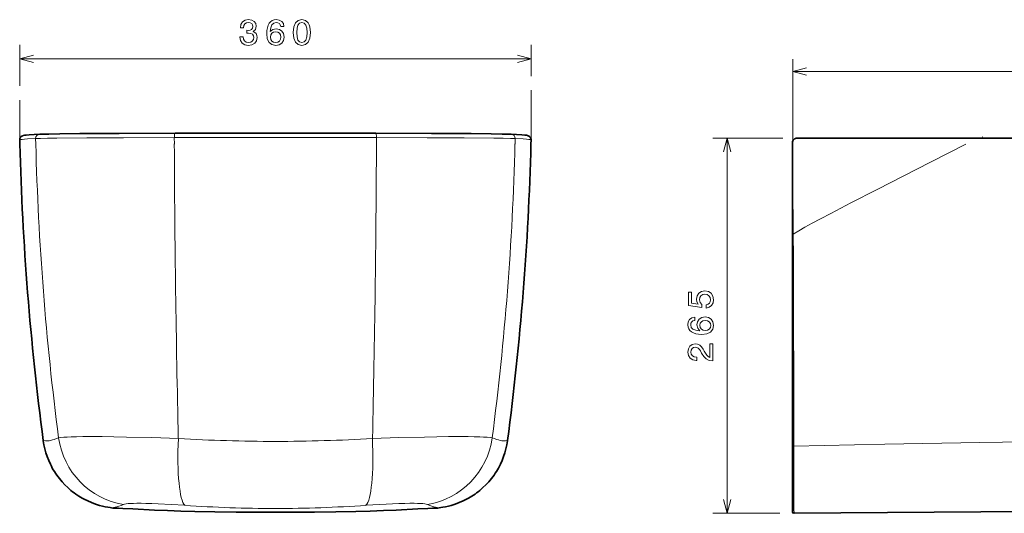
# Model space of a CAD drawing. Extents: x 4 to 344, y 23 to 227.
# Tile 2 of 5: x 4 to 143, y 158 to 227. Entities that reach past the tile are written whole.
import ezdxf

# ---------------------------------------------------------------- set-up
doc = ezdxf.new("R2010")
doc.units = 0
doc.layers.get('0').update_dxf_attribs({"lineweight": 13})

msp = doc.modelspace()

# ---------------------------------------------------------------- linework, layer by layer
at = {"color": 7, "lineweight": 13, "ltscale": 0.145269}
msp.add_line((3.93, 218.13), (3.93, 223.94), dxfattribs=at)
at = {"color": 7, "lineweight": 13, "ltscale": 0.110686}
msp.add_line((75.97, 219.52), (75.97, 223.94), dxfattribs=at)
at = {"color": 7, "lineweight": 13}
for p, q in [((3.93, 221.94), (75.97, 221.94)), ((112.83, 220.17), (214.8, 220.17)), ((103.57, 157.88), (103.57, 210.76))]:
    msp.add_line(p, q, dxfattribs=at)
at = {"color": 7, "lineweight": 13, "ltscale": 0.341027}
msp.add_line((112.83, 208.25), (112.83, 221.89), dxfattribs=at)
at = {"color": 7, "lineweight": 13, "ltscale": 0.175138}
msp.add_line((75.97, 210.51), (75.97, 217.52), dxfattribs=at)
at = {"color": 7, "lineweight": 13, "ltscale": 0.140555}
msp.add_line((3.93, 210.51), (3.93, 216.13), dxfattribs=at)
at = {"color": 7, "lineweight": 13, "ltscale": 0.022453}
for p, q in [((25.71, 210.84), (25.72, 209.94)), ((54.19, 210.84), (54.18, 209.94))]:
    msp.add_line(p, q, dxfattribs=at)
at = {"color": 7, "lineweight": 13, "ltscale": 0.000195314}
msp.add_line((139.57, 210.94), (139.58, 210.94), dxfattribs=at)
at = {"color": 7, "lineweight": 35, "ltscale": 0.014217}
for p, q in [((3.93, 210.51), (3.95, 209.94)), ((75.97, 210.51), (75.95, 209.94))]:
    msp.add_line(p, q, dxfattribs=at)
at = {"color": 7, "lineweight": 13, "ltscale": 0.019095}
for p, q in [((6.18, 210.71), (6.2, 209.94)), ((73.72, 210.71), (73.7, 209.94))]:
    msp.add_line(p, q, dxfattribs=at)
at = {"color": 7, "lineweight": 13, "ltscale": 0.246181}
msp.add_line((111.41, 210.76), (101.57, 210.76), dxfattribs=at)
at = {"color": 7, "lineweight": 13, "ltscale": 0.006695}
msp.add_line((112.82, 210.21), (112.8, 209.94), dxfattribs=at)
at = {"color": 7, "lineweight": 13, "ltscale": 0.000405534}
msp.add_line((112.81, 210.18), (112.8, 210.17), dxfattribs=at)
at = {"color": 7, "lineweight": 13, "ltscale": 0.005576}
msp.add_line((112.8, 210.17), (112.8, 209.94), dxfattribs=at)
at = {"color": 7, "lineweight": 13, "ltscale": 0.000112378}
msp.add_line((112.8, 210.16), (112.8, 210.17), dxfattribs=at)
at = {"color": 7, "lineweight": 35, "ltscale": 0.005482}
msp.add_line((112.8, 210.16), (112.8, 209.94), dxfattribs=at)
at = {"color": 7, "lineweight": 35, "ltscale": 1.21891e-05}
msp.add_line((112.8, 210.16), (112.8, 210.16), dxfattribs=at)
at = {"color": 7, "lineweight": 35, "ltscale": 0.318786}
msp.add_line((112.8, 209.94), (112.8, 197.19), dxfattribs=at)
at = {"color": 7, "lineweight": 13, "ltscale": 1.90735e-05}
msp.add_line((112.8, 209.94), (112.8, 209.94), dxfattribs=at)
at = {"color": 7, "lineweight": 35, "ltscale": 0.000381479}
msp.add_line((113.41, 210.76), (113.4, 210.76), dxfattribs=at)
at = {"color": 7, "lineweight": 35}
for p, q in [((113.41, 210.76), (214.8, 210.76)), ((112.8, 197.19), (112.8, 167.37)), ((113, 157.88), (202.02, 158.56))]:
    msp.add_line(p, q, dxfattribs=at)
at = {"color": 7, "lineweight": 13, "ltscale": 0.007655}
for p, q in [((7.56, 168.07), (7.25, 168.12)), ((72.34, 168.07), (72.65, 168.12))]:
    msp.add_line(p, q, dxfattribs=at)
at = {"color": 7, "lineweight": 35, "ltscale": 0.23223}
msp.add_line((112.8, 158.08), (112.8, 167.37), dxfattribs=at)
at = {"color": 7, "lineweight": 35, "ltscale": 0.007798}
for p, q in [((16.35, 158.72), (16.66, 158.67)), ((63.55, 158.72), (63.25, 158.67))]:
    msp.add_line(p, q, dxfattribs=at)
at = {"color": 7, "lineweight": 35, "ltscale": 5.58163e-05}
for p, q in [((17.07, 158.6), (17.07, 158.6)), ((62.83, 158.6), (62.83, 158.6))]:
    msp.add_line(p, q, dxfattribs=at)
at = {"color": 7, "lineweight": 13, "ltscale": 0.235843}
msp.add_line((111, 157.88), (101.57, 157.88), dxfattribs=at)
at = {"color": 7, "lineweight": 35, "ltscale": 0.000164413}
msp.add_line((112.8, 158.07), (112.8, 158.08), dxfattribs=at)
at = {"color": 7, "lineweight": 13}
for points in [[(34.94, 225.04), (34.94, 225.01), (35.02, 224.52), (35.26, 224.16), (35.63, 223.93), (36.13, 223.84), (36.65, 223.93), (37.05, 224.15), (37.3, 224.5), (37.39, 224.96), (37.35, 225.25), (37.24, 225.5), (37.06, 225.68), (36.81, 225.82), (37.14, 226.09), (37.26, 226.53), (37.18, 226.92), (36.97, 227.22), (36.61, 227.4), (36.13, 227.47), (35.68, 227.39), (35.33, 227.17), (35.1, 226.81), (35.02, 226.34), (35.02, 226.31), (35.47, 226.31), (35.51, 226.63), (35.64, 226.86), (35.86, 227), (36.15, 227.06), (36.42, 227.01), (36.61, 226.91), (36.72, 226.74), (36.77, 226.51), (36.72, 226.26), (36.6, 226.09), (36.39, 225.99), (36.1, 225.96), (35.91, 225.97), (35.91, 225.57), (36.15, 225.58), (36.47, 225.53), (36.71, 225.41), (36.85, 225.21), (36.9, 224.96), (36.85, 224.66), (36.7, 224.45), (36.47, 224.31), (36.16, 224.27), (35.84, 224.32), (35.61, 224.47), (35.46, 224.71), (35.41, 225.04)], [(41.16, 226.5), (41.07, 226.91), (40.84, 227.21), (40.5, 227.4), (40.06, 227.47), (39.76, 227.43), (39.5, 227.34), (39.28, 227.18), (39.08, 226.96), (38.93, 226.68), (38.82, 226.34), (38.75, 225.95), (38.73, 225.5), (38.81, 224.78), (39.06, 224.26), (39.46, 223.95), (40, 223.84), (40.49, 223.93), (40.86, 224.17), (41.11, 224.54), (41.19, 225.02), (41.11, 225.5), (40.87, 225.87), (40.52, 226.1), (40.07, 226.18), (39.59, 226.08), (39.23, 225.79), (39.31, 226.34), (39.47, 226.74), (39.72, 226.98), (40.06, 227.06), (40.31, 227.02), (40.51, 226.91), (40.63, 226.74), (40.7, 226.5)], [(42.47, 225.65), (42.55, 224.86), (42.78, 224.3), (43.16, 223.95), (43.69, 223.84), (44.21, 223.95), (44.58, 224.3), (44.82, 224.86), (44.9, 225.65), (44.82, 226.44), (44.72, 226.75), (44.58, 227.01), (44.21, 227.35), (43.69, 227.47), (43.16, 227.35), (42.78, 227), (42.55, 226.44)], [(42.96, 225.65), (43, 226.26), (43.12, 226.7), (43.35, 226.96), (43.69, 227.05), (44.02, 226.96), (44.25, 226.7), (44.37, 226.26), (44.41, 225.65), (44.37, 225.04), (44.25, 224.6), (44.02, 224.34), (43.69, 224.26), (43.35, 224.34), (43.12, 224.6), (43, 225.04)], [(40.7, 225.01), (40.65, 224.7), (40.51, 224.45), (40.28, 224.29), (40, 224.24), (39.7, 224.29), (39.47, 224.45), (39.33, 224.69), (39.28, 225.01), (39.33, 225.32), (39.47, 225.56), (39.7, 225.71), (40.02, 225.76), (40.29, 225.71), (40.51, 225.56), (40.65, 225.33)], [(100.65, 186.81), (101.07, 186.92), (101.39, 187.16), (101.59, 187.53), (101.67, 187.99), (101.58, 188.5), (101.33, 188.9), (100.94, 189.15), (100.43, 189.25), (99.96, 189.16), (99.59, 188.92), (99.36, 188.54), (99.27, 188.05), (99.33, 187.67), (99.5, 187.38), (98.56, 187.52), (98.56, 189.06), (98.14, 189.06), (98.14, 187.18), (100, 186.91), (100, 187.31), (99.76, 187.6), (99.68, 187.98), (99.73, 188.3), (99.89, 188.55), (100.14, 188.7), (100.46, 188.76), (100.77, 188.7), (101.02, 188.54), (101.18, 188.29), (101.23, 187.98), (101.2, 187.71), (101.08, 187.5), (100.9, 187.35), (100.65, 187.27)], [(99.01, 185.53), (98.6, 185.44), (98.3, 185.21), (98.11, 184.87), (98.04, 184.43), (98.08, 184.13), (98.17, 183.87), (98.33, 183.64), (98.55, 183.45), (98.83, 183.3), (99.17, 183.19), (99.56, 183.12), (100.01, 183.1), (100.73, 183.18), (101.25, 183.43), (101.56, 183.83), (101.67, 184.37), (101.58, 184.86), (101.34, 185.23), (100.97, 185.48), (100.49, 185.56), (100.01, 185.48), (99.64, 185.24), (99.41, 184.89), (99.33, 184.44), (99.43, 183.96), (99.72, 183.6), (99.17, 183.68), (98.77, 183.84), (98.53, 184.09), (98.45, 184.43), (98.49, 184.68), (98.6, 184.88), (98.77, 185), (99.01, 185.07)], [(100.5, 185.07), (100.81, 185.02), (101.06, 184.88), (101.22, 184.65), (101.27, 184.37), (101.22, 184.07), (101.06, 183.84), (100.82, 183.7), (100.5, 183.65), (100.19, 183.7), (99.95, 183.84), (99.8, 184.07), (99.75, 184.39), (99.8, 184.66), (99.95, 184.88), (100.18, 185.02)], [(101.57, 179.35), (101.57, 181.76), (101.13, 181.76), (101.13, 179.86), (100.9, 179.96), (100.7, 180.15), (100.34, 180.71), (100.19, 181), (99.97, 181.34), (99.72, 181.57), (99.42, 181.71), (99.09, 181.76), (98.66, 181.67), (98.33, 181.44), (98.12, 181.07), (98.04, 180.6), (98.13, 180.12), (98.36, 179.75), (98.74, 179.52), (99.24, 179.43), (99.31, 179.43), (99.31, 179.89), (99.27, 179.89), (98.93, 179.94), (98.68, 180.08), (98.52, 180.29), (98.46, 180.58), (98.51, 180.87), (98.64, 181.09), (98.83, 181.23), (99.08, 181.28), (99.31, 181.25), (99.51, 181.15), (99.68, 180.99), (99.83, 180.77), (99.99, 180.47), (100.31, 179.97), (100.64, 179.63), (101.04, 179.42), (101.55, 179.35)]]:
    msp.add_lwpolyline(points, close=True, dxfattribs=at)
for points in [[(5.86, 222.46), (3.93, 221.94), (5.86, 221.43)], [(74.04, 221.43), (75.97, 221.94), (74.04, 222.46)], [(114.76, 220.69), (112.83, 220.17), (114.76, 219.65)], [(6.18, 210.71), (6.85, 210.73), (7.85, 210.74), (9.17, 210.76), (13.37, 210.8), (18.56, 210.82), (25.71, 210.84)], [(73.72, 210.71), (73.06, 210.73), (72.05, 210.74), (70.74, 210.76), (66.54, 210.8), (61.34, 210.82), (54.19, 210.84)], [(6.18, 210.71), (5.03, 210.65), (4.59, 210.62), (4.27, 210.59), (4.05, 210.56), (3.97, 210.54), (3.95, 210.53), (3.94, 210.52), (3.93, 210.52), (3.93, 210.51)], [(73.72, 210.71), (74.87, 210.65), (75.31, 210.62), (75.63, 210.59), (75.85, 210.56), (75.93, 210.54), (75.96, 210.53), (75.96, 210.52), (75.97, 210.52), (75.97, 210.51)], [(104.08, 208.83), (103.57, 210.76), (103.05, 208.83)], [(112.8, 209.94), (112.82, 209.14), (112.84, 206.78), (112.85, 202.79), (112.88, 198.72), (112.9, 197.23)], [(112.81, 210.18), (112.83, 210.3), (112.87, 210.42), (112.93, 210.52), (113.01, 210.61), (113.11, 210.68), (113.22, 210.73), (113.31, 210.75), (113.4, 210.76)], [(137.22, 209.94), (132.23, 207.37), (124.73, 203.53), (121.02, 201.63), (118.17, 200.15), (116.72, 199.39), (115.58, 198.77), (114.53, 198.2), (113.68, 197.7), (112.9, 197.23)], [(112.9, 197.23), (112.92, 193.99), (112.94, 190.38), (112.95, 185.82), (112.96, 175.85), (112.96, 167.34)], [(26.28, 168.42), (22.55, 168.54), (18.97, 168.63), (17.21, 168.66), (15.55, 168.68), (14.12, 168.69), (12.81, 168.68), (11.94, 168.67), (11.17, 168.65), (10.62, 168.63), (10.14, 168.6), (9.72, 168.56), (9.41, 168.52)], [(53.62, 168.42), (57.35, 168.54), (60.94, 168.63), (62.69, 168.66), (64.35, 168.68), (65.79, 168.69), (67.1, 168.68), (67.96, 168.67), (68.73, 168.65), (69.28, 168.63), (69.76, 168.6), (70.18, 168.56), (70.49, 168.52)], [(112.96, 167.34), (125.77, 167.6), (139.19, 167.86)], [(162.86, 168.12), (157.08, 168.09), (151.3, 168.04), (145.54, 167.97), (139.19, 167.86)], [(113, 157.88), (112.99, 158.47), (112.98, 160.59), (112.97, 165.56), (112.96, 167.34)], [(103.05, 159.81), (103.57, 157.88), (104.08, 159.81)], [(22.9, 158.34), (20.02, 158.49), (18.9, 158.55), (18.06, 158.58), (17.74, 158.59), (17.43, 158.6), (17.34, 158.59)], [(27.19, 159), (25.26, 159.12), (23.44, 159.21), (22.55, 159.25), (21.72, 159.27), (21.03, 159.28), (20.41, 159.28), (19.95, 159.27), (19.54, 159.26), (19.2, 159.24), (18.92, 159.2), (18.69, 159.16), (18.53, 159.12)], [(39.95, 158.02), (36.83, 158.02), (34.24, 158.04), (31.23, 158.07), (29.14, 158.11), (27.12, 158.17), (25.71, 158.21), (24.34, 158.27), (22.9, 158.34)], [(39.95, 158.02), (43.07, 158.02), (45.67, 158.04), (48.67, 158.07), (50.77, 158.11), (52.79, 158.17), (54.19, 158.21), (55.56, 158.27), (57, 158.34)], [(52.71, 159), (54.64, 159.12), (56.46, 159.21), (57.35, 159.25), (58.19, 159.27), (58.87, 159.28), (59.49, 159.28), (59.95, 159.27), (60.36, 159.26), (60.7, 159.24), (60.98, 159.2), (61.21, 159.16), (61.37, 159.12)], [(57, 158.34), (59.88, 158.49), (61, 158.55), (61.85, 158.58), (62.16, 158.59), (62.47, 158.6), (62.56, 158.59)], [(113, 157.88), (112.94, 157.89), (112.88, 157.92), (112.84, 157.96), (112.81, 158.02), (112.8, 158.08)]]:
    msp.add_lwpolyline(points, dxfattribs=at)
at = {"color": 7, "lineweight": 35}
for points in [[(3.93, 210.51), (3.94, 210.62), (3.97, 210.72), (4.01, 210.82), (4.07, 210.91), (4.15, 210.99), (4.24, 211.06), (4.36, 211.11), (4.44, 211.14), (4.59, 211.17), (4.83, 211.2), (5.25, 211.24), (5.99, 211.28), (6.75, 211.32)], [(25.82, 211.46), (17.94, 211.44), (12.39, 211.4), (9.57, 211.38), (8.02, 211.35), (6.98, 211.33), (6.75, 211.32)], [(54.09, 211.46), (61.96, 211.44), (67.52, 211.4), (70.33, 211.38), (71.89, 211.35), (72.93, 211.33), (73.16, 211.32)], [(75.97, 210.51), (75.96, 210.62), (75.94, 210.72), (75.89, 210.82), (75.83, 210.91), (75.75, 210.99), (75.66, 211.06), (75.54, 211.11), (75.46, 211.14), (75.31, 211.17), (75.08, 211.2), (74.65, 211.24), (73.91, 211.28), (73.16, 211.32)], [(16.37, 158.72), (15.97, 158.79), (15.58, 158.88), (15.19, 158.99), (14.9, 159.08), (14.61, 159.17), (14.05, 159.39), (13.53, 159.61), (13.02, 159.86), (12.75, 159.99), (12.5, 160.14), (12.27, 160.28), (11.82, 160.58), (11.6, 160.74), (11.37, 160.92), (11.14, 161.11), (10.72, 161.49), (10.31, 161.88), (9.9, 162.32), (9.52, 162.78), (9.33, 163.02), (9.15, 163.26), (8.98, 163.51), (8.82, 163.76), (8.67, 164.01), (8.52, 164.26), (8.39, 164.52), (8.26, 164.78), (8.02, 165.31), (7.81, 165.86), (7.62, 166.41), (7.47, 166.97), (7.35, 167.54), (7.3, 167.83), (7.25, 168.12)], [(63.53, 158.72), (63.93, 158.79), (64.32, 158.88), (64.71, 158.99), (65, 159.08), (65.29, 159.17), (65.85, 159.39), (66.38, 159.61), (66.89, 159.86), (67.15, 159.99), (67.4, 160.14), (67.63, 160.28), (68.08, 160.58), (68.3, 160.74), (68.53, 160.92), (68.76, 161.11), (69.18, 161.49), (69.59, 161.88), (70, 162.32), (70.39, 162.78), (70.57, 163.02), (70.75, 163.26), (70.92, 163.51), (71.08, 163.76), (71.23, 164.01), (71.38, 164.26), (71.52, 164.52), (71.65, 164.78), (71.88, 165.31), (72.09, 165.86), (72.28, 166.41), (72.43, 166.97), (72.55, 167.54), (72.6, 167.83), (72.65, 168.12)], [(17.48, 158.59), (17.26, 158.58), (17.07, 158.6)], [(17.48, 158.59), (17.56, 158.59), (17.85, 158.58), (18.47, 158.56), (19.88, 158.49), (22.94, 158.33)], [(22.94, 158.33), (24.73, 158.25), (26.62, 158.18), (28.61, 158.12), (31.43, 158.07), (34.42, 158.03), (38.35, 158.02), (39.95, 158.01)], [(56.96, 158.33), (55.17, 158.25), (53.28, 158.18), (51.29, 158.12), (48.47, 158.07), (45.48, 158.03), (41.55, 158.02), (39.95, 158.01)], [(62.42, 158.59), (62.34, 158.59), (62.06, 158.58), (61.43, 158.56), (60.02, 158.49), (56.96, 158.33)], [(62.42, 158.59), (62.64, 158.58), (62.83, 158.6)]]:
    msp.add_lwpolyline(points, dxfattribs=at)
at = {"color": 7, "lineweight": 13}
for centre, radius, start, end in [((39.94, -11490.15), 11701, 89.999955, 90.06967), ((39.96, -11490.15), 11701, 89.930328, 90.00005), ((406.56, 220.15), 400.49, 181.4608, 187.4077), ((2287.9, 219.98), 2262.21, 180.2542, 181.30586), ((-2208, 219.98), 2262.21, 358.69414, 359.7458), ((-326.66, 220.15), 400.49, 352.5923, 358.5392), ((113.27, 209.97), 0.505, 151.6195, 155.2875), ((17.44, 159.18), 0.596, 260.8393, 274.0724), ((22.95, 158.6), 0.266, 258.3785, 266.9217), ((56.95, 158.6), 0.266, 273.0784, 281.6215), ((62.46, 159.18), 0.596, 265.9276, 279.1607), ((112.96, 157.88), 0.0361, 345.5536, 361.3512)]:
    msp.add_arc(centre, radius, start, end, dxfattribs=at)
at = {"color": 7, "lineweight": 35}
for centre, radius, start, end in [((39.95, -11316.96), 11528.42, 90.000003, 90.070251), ((39.95, -11316.96), 11528.42, 89.929747, 89.999996), ((399.23, 220.16), 395.41, 181.4802, 187.5619), ((-319.33, 220.16), 395.41, 352.4381, 358.5198), ((113.4, 210.16), 0.6, 138.8144, 180.0627), ((113.4, 210.16), 0.595, 124.8855, 138.8202), ((113.4, 210.16), 0.595, 124.8855, 138.8202), ((113.41, 210.15), 0.613, 119.1773, 124.9651), ((113.4, 210.16), 0.599, 109.3583, 119.2101), ((113.4, 210.16), 0.6, 109.3631, 119.2064), ((113.4, 210.16), 0.6, 109.3631, 119.2064), ((113.4, 210.16), 0.604, 90.4073, 109.1562), ((39.95, 300.15), 143.38, 260.6499, 260.8181), ((39.95, 300.15), 143.38, 279.1819, 279.3501), ((113, 158.07), 0.2, 180, 268.8725)]:
    msp.add_arc(centre, radius, start, end, dxfattribs=at)
at = {"color": 7, "lineweight": 13}
for centre, major_axis, ratio, start_param, end_param in [((6.77, 210.72), (0.026, -0.599), 0.987068, 3.141592, 4.695852), ((25.82, 210.86), (0.001, -0.6), 0.173155, 3.141593, 4.738062), ((54.09, 210.86), (-0.001, -0.6), 0.173155, 1.545124, 3.141593), ((73.13, 210.72), (-0.026, -0.599), 0.987068, 1.587333, 3.141593), ((113.42, 210.16), (0.004, -0.6), 0.991272, 3.141593, 4.626159), ((66.53, 212.21), (59.24, 43.99), 0.061728, 3.201881, 3.36824), ((20.18, 169.95), (4.19, -10.17), 0.986414, 4.457146, 5.735369), ((28.17, 169.86), (-0.75, -10.97), 0.163961, 4.855114, 6.152938), ((40.79, 184.34), (61.4, 0.24), 0.265902, 4.472904, 4.69776), ((39.12, 184.34), (61.4, -0.24), 0.265902, 4.727018, 4.951874), ((51.73, 169.86), (0.75, -10.97), 0.163961, 0.130247, 1.428071), ((59.73, 169.95), (-4.19, -10.17), 0.986414, 0.547816, 1.82604), ((13.38, 212.21), (59.24, -43.99), 0.061728, 6.056538, 6.222897), ((113, 167.37), (0.2, 0), 0.130515, 3.141593, 4.514612), ((84.4, 210.2), (68.02, 51.39), 0.05878, 3.197439, 3.353209), ((66.39, 196.01), (49.6, 37.26), 0.068668, 3.207947, 3.247511), ((40.2, 184.17), (69.47, 0.1), 0.36869, 4.523535, 4.708318), ((39.71, 184.17), (69.47, -0.1), 0.36869, 4.71646, 4.901243), ((-4.5, 210.2), (68.02, -51.39), 0.05878, 6.071569, 6.227339), ((13.51, 196.01), (49.6, -37.26), 0.068668, 6.177267, 6.216831)]:
    msp.add_ellipse(centre, major_axis=major_axis, ratio=ratio, start_param=start_param, end_param=end_param, dxfattribs=at)

doc.saveas('drawing.dxf')
